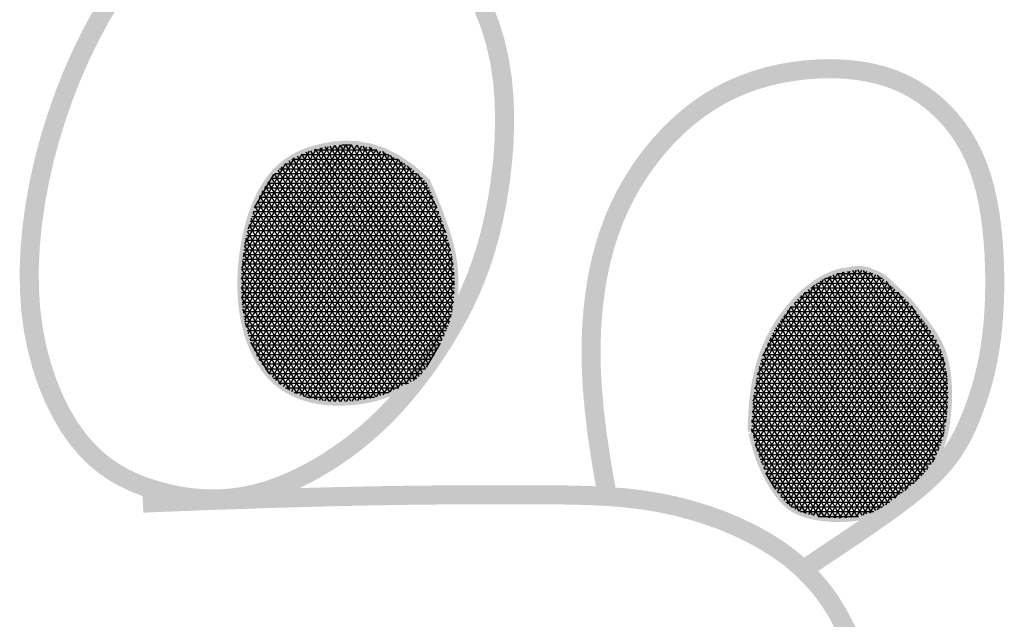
# Model space of a CAD drawing. Extents: x 2.5 to 15.1, y -11 to 11.4.
# Tile 178 of 182: x 13.7237 to 13.8428, y -9.003 to -8.9305. Entities that reach past the tile are written whole.
import ezdxf

# ---------------------------------------------------------------- set-up
doc = ezdxf.new("R2010")
doc.units = 0
doc.header["$MEASUREMENT"] = 0
doc.layers.add('FACE', color=7, linetype='CONTINUOUS')

msp = doc.modelspace()

# ---------------------------------------------------------------- hatches: boundary and pattern name
at = {"layer": 'FACE', "linetype": 'Continuous'}
h = msp.add_hatch(dxfattribs=at)
h.set_pattern_fill('NET3', scale=0.004605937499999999, angle=-1.90833280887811e-13, style=0)
h.set_pattern_definition([(360, (11.77774965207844, -11.72701106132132), (1.983485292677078e-18, 0.0005757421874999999), []), (59.99999999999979, (11.77774965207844, -11.72701106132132), (-0.0004986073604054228, 0.0002878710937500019), []), (119.9999999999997, (11.77774965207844, -11.72701106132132), (-0.0004986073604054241, -0.0002878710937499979), [])])
h.paths.add_polyline_path([(13.77293973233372, -8.950065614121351), (13.77334684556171, -8.951006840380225), (13.77375473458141, -8.951979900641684), (13.77415544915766, -8.952972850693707), (13.77454103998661, -8.95397374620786), (13.77490355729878, -8.954970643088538), (13.77523505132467, -8.955951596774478), (13.77552757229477, -8.956904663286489), (13.77577317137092, -8.957817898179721), (13.77596623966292, -8.958681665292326), (13.77611053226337, -8.959495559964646), (13.77621214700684, -8.960261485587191), (13.7762771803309, -8.960981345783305), (13.77631172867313, -8.961657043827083), (13.77632188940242, -8.962290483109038), (13.776313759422, -8.962883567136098), (13.77629343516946, -8.963438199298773), (13.77626561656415, -8.96395698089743), (13.7762294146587, -8.964445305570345), (13.77618254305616, -8.964909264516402), (13.77612271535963, -8.96535494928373), (13.7760476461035, -8.96578845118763), (13.7759550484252, -8.966215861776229), (13.7758426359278, -8.966643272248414), (13.7757081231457, -8.967076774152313), (13.77555011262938, -8.967520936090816), (13.77537076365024, -8.967974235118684), (13.77517312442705, -8.96843362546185), (13.77496024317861, -8.968896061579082), (13.77473516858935, -8.969358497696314), (13.77450094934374, -8.969817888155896), (13.77426063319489, -8.970271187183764), (13.7740172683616, -8.970715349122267), (13.77377350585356, -8.971147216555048), (13.77353040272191, -8.971563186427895), (13.77328861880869, -8.971959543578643), (13.77304881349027, -8.972332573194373), (13.77281164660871, -8.972678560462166), (13.77257777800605, -8.972993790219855), (13.772347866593, -8.973274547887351), (13.77212257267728, -8.97351711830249), (13.77190186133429, -8.97371975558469), (13.77168292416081, -8.973888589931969), (13.7714622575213, -8.974031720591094), (13.77123635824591, -8.974157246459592), (13.77100172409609, -8.974273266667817), (13.77075485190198, -8.974387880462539), (13.77049223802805, -8.974509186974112), (13.77021038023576, -8.974645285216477), (13.7699054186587, -8.974802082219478), (13.7695720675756, -8.97497671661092), (13.76920468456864, -8.975164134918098), (13.76879762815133, -8.97535928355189), (13.76834525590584, -8.975557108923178), (13.76784192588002, -8.975752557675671), (13.76728199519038, -8.975940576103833), (13.76665982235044, -8.976116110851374), (13.76597245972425, -8.976274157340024), (13.76522773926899, -8.976409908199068), (13.7644361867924, -8.976518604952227), (13.76360832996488, -8.976595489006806), (13.76275469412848, -8.97663580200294), (13.76188580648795, -8.976634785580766), (13.76101219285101, -8.976587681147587), (13.76014438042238, -8.976489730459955), (13.75929177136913, -8.976336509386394), (13.75845927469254, -8.976124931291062), (13.75765067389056, -8.975852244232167), (13.75686975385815, -8.975515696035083), (13.75612029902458, -8.97511253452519), (13.75540609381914, -8.974640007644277), (13.75473092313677, -8.974095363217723), (13.75409857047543, -8.973475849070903), (13.75351245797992, -8.972780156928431), (13.75297455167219, -8.972012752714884), (13.75248645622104, -8.971179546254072), (13.75204977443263, -8.97028644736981), (13.75166611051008, -8.969339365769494), (13.75133706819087, -8.968344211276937), (13.75106425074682, -8.967306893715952), (13.75084926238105, -8.966233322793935), (13.75069301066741, -8.965129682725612), (13.75059362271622, -8.96400325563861), (13.75054852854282, -8.962861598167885), (13.75055515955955, -8.961712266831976), (13.75061094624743, -8.960562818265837), (13.75071331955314, -8.959420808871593), (13.75085971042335, -8.958293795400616), (13.75104754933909, -8.957189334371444), (13.75127483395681, -8.956114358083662), (13.7515418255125, -8.955073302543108), (13.75184935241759, -8.954069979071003), (13.75219824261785, -8.953108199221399), (13.75258932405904, -8.952191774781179), (13.7530234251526, -8.95132451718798), (13.7535013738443, -8.950510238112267), (13.7540239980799, -8.94975274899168), (13.75459340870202, -8.949055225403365), (13.75521684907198, -8.948418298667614), (13.75590284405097, -8.947841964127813), (13.75665991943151, -8.947326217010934), (13.75749660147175, -8.94687105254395), (13.75842141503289, -8.946476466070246), (13.7594428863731, -8.946142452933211), (13.76056954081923, -8.9458690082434), (13.76180706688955, -8.945664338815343), (13.76314980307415, -8.94556949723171), (13.76458925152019, -8.945633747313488), (13.76611691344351, -8.945906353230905), (13.76772429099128, -8.94643657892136), (13.76940288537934, -8.94727368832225), (13.77114419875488, -8.948466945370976)])
edge = h.paths.add_edge_path()
edge.add_line((13.81225943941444, -8.980293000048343), (13.812287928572, -8.979446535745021))
edge.add_line((13.812287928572, -8.979446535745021), (13.81231914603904, -8.97871177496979))
edge.add_line((13.81231914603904, -8.97871177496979), (13.81235274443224, -8.978075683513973))
edge.add_line((13.81235274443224, -8.978075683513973), (13.81238837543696, -8.977525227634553))
edge.add_line((13.81238837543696, -8.977525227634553), (13.8124256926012, -8.977047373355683))
edge.add_line((13.8124256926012, -8.977047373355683), (13.81246434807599, -8.976629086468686))
edge.add_line((13.81246434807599, -8.976629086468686), (13.81250399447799, -8.976257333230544))
edge.add_line((13.81250399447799, -8.976257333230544), (13.81254428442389, -8.975919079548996))
edge.add_line((13.81254428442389, -8.975919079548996), (13.81258495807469, -8.975603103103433))
edge.add_line((13.81258495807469, -8.975603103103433), (13.81262610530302, -8.975305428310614))
edge.add_line((13.81262610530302, -8.975305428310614), (13.81266790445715, -8.975023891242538))
edge.add_line((13.81266790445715, -8.975023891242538), (13.81271053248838, -8.974756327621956))
edge.add_line((13.81271053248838, -8.974756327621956), (13.8127541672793, -8.974500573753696))
edge.add_line((13.8127541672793, -8.974500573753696), (13.81279898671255, -8.974254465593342))
edge.add_line((13.81279898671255, -8.974254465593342), (13.81284516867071, -8.97401583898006))
edge.add_line((13.81284516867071, -8.97401583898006), (13.81289289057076, -8.973782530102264))
edge.add_line((13.81289289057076, -8.973782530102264), (13.8129422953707, -8.973552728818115))
edge.add_line((13.8129422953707, -8.973552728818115), (13.81299339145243, -8.973326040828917))
edge.add_line((13.81299339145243, -8.973326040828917), (13.81304615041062, -8.973102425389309))
edge.add_line((13.81304615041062, -8.973102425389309), (13.81310054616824, -8.972881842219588))
edge.add_line((13.81310054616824, -8.972881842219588), (13.81315655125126, -8.972664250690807))
edge.add_line((13.81315655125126, -8.972664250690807), (13.81321413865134, -8.97244961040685))
edge.add_line((13.81321413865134, -8.97244961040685), (13.81327328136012, -8.972237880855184))
edge.add_line((13.81327328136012, -8.972237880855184), (13.81333395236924, -8.972029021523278))
edge.add_line((13.81333395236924, -8.972029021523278), (13.81339612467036, -8.9718229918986))
edge.add_line((13.81339612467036, -8.9718229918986), (13.81345977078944, -8.971619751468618))
edge.add_line((13.81345977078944, -8.971619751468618), (13.81352486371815, -8.971419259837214))
edge.add_line((13.81352486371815, -8.971419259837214), (13.81359137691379, -8.971221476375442))
edge.add_line((13.81359137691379, -8.971221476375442), (13.81365928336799, -8.971026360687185))
edge.add_line((13.81365928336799, -8.971026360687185), (13.81372855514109, -8.970833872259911))
edge.add_line((13.81372855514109, -8.970833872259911), (13.81379916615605, -8.970643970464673))
edge.add_line((13.81379916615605, -8.970643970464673), (13.8138710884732, -8.970456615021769))
edge.add_line((13.8138710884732, -8.970456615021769), (13.8139442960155, -8.970271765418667))
edge.add_line((13.8139442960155, -8.970271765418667), (13.81401876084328, -8.970089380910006))
edge.add_line((13.81401876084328, -8.970089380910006), (13.81409445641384, -8.969909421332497))
edge.add_line((13.81409445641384, -8.969909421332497), (13.81417135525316, -8.96973184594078))
edge.add_line((13.81417135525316, -8.96973184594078), (13.81424943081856, -8.969556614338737))
edge.add_line((13.81424943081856, -8.969556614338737), (13.81432865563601, -8.969383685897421))
edge.add_line((13.81432865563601, -8.969383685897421), (13.81440900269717, -8.969213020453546))
edge.add_line((13.81440900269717, -8.969213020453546), (13.81449044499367, -8.969044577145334))
edge.add_line((13.81449044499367, -8.969044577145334), (13.81457295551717, -8.968878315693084))
edge.add_line((13.81457295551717, -8.968878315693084), (13.81465650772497, -8.968714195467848))
edge.add_line((13.81465650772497, -8.968714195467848), (13.81474107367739, -8.968552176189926))
edge.add_line((13.81474107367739, -8.968552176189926), (13.81482662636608, -8.968392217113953))
edge.add_line((13.81482662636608, -8.968392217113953), (13.814913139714, -8.968234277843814))
edge.add_line((13.814913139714, -8.968234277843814), (13.81500058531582, -8.968078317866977))
edge.add_line((13.81500058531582, -8.968078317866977), (13.81508893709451, -8.967924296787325))
edge.add_line((13.81508893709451, -8.967924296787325), (13.81517816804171, -8.967772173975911))
edge.add_line((13.81517816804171, -8.967772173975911), (13.8152682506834, -8.967621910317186))
edge.add_line((13.8152682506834, -8.967621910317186), (13.81535915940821, -8.967473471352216))
edge.add_line((13.81535915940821, -8.967473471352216), (13.81545086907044, -8.967326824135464))
edge.add_line((13.81545086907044, -8.967326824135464), (13.81554335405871, -8.967181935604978))
edge.add_line((13.81554335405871, -8.967181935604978), (13.81563658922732, -8.967038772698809))
edge.add_line((13.81563658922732, -8.967038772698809), (13.81573054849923, -8.966897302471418))
edge.add_line((13.81573054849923, -8.966897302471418), (13.81582520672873, -8.966757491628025))
edge.add_line((13.81582520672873, -8.966757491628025), (13.81592053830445, -8.966619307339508))
edge.add_line((13.81592053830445, -8.966619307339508), (13.816016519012, -8.966482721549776))
edge.add_line((13.816016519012, -8.966482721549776), (13.8161131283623, -8.966347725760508))
edge.add_line((13.8161131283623, -8.966347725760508), (13.81621034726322, -8.966214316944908))
edge.add_line((13.81621034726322, -8.966214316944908), (13.81630815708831, -8.966082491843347))
edge.add_line((13.81630815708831, -8.966082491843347), (13.8164065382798, -8.965952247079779))
edge.add_line((13.8164065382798, -8.965952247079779), (13.81650547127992, -8.965823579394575))
edge.add_line((13.81650547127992, -8.965823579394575), (13.81660493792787, -8.965696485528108))
edge.add_line((13.81660493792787, -8.965696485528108), (13.81670491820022, -8.965570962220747))
edge.add_line((13.81670491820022, -8.965570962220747), (13.81680539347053, -8.965447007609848))
edge.add_line((13.81680539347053, -8.965447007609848), (13.81690634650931, -8.965324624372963))
edge.add_line((13.81690634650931, -8.965324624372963), (13.81700775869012, -8.965203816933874))
edge.add_line((13.81700775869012, -8.965203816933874), (13.81710961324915, -8.965084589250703))
edge.add_line((13.81710961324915, -8.965084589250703), (13.81721189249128, -8.964966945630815))
edge.add_line((13.81721189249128, -8.964966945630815), (13.81731457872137, -8.964850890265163))
edge.add_line((13.81731457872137, -8.964850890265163), (13.81741765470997, -8.964736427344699))
edge.add_line((13.81741765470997, -8.964736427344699), (13.81752110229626, -8.964623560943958))
edge.add_line((13.81752110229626, -8.964623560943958), (13.8176249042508, -8.964512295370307))
edge.add_line((13.8176249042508, -8.964512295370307), (13.81772904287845, -8.964402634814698))
edge.add_line((13.81772904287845, -8.964402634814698), (13.81783350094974, -8.964294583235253))
edge.add_line((13.81783350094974, -8.964294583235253), (13.81793826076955, -8.964188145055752))
edge.add_line((13.81793826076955, -8.964188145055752), (13.81804330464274, -8.964083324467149))
edge.add_line((13.81804330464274, -8.964083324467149), (13.81814861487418, -8.963980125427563))
edge.add_line((13.81814861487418, -8.963980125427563), (13.81825417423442, -8.963878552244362))
edge.add_line((13.81825417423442, -8.963878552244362), (13.81835996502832, -8.963778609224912))
edge.add_line((13.81835996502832, -8.963778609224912), (13.8184659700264, -8.963680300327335))
edge.add_line((13.8184659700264, -8.963680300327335), (13.81857217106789, -8.963583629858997))
edge.add_line((13.81857217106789, -8.963583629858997), (13.81867855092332, -8.96348860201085))
edge.add_line((13.81867855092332, -8.96348860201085), (13.81878509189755, -8.963395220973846))
edge.add_line((13.81878509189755, -8.963395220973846), (13.81889177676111, -8.96330349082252))
edge.add_line((13.81889177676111, -8.96330349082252), (13.81899858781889, -8.963213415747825))
edge.add_line((13.81899858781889, -8.963213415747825), (13.81910550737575, -8.963125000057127))
edge.add_line((13.81910550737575, -8.963125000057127), (13.81921251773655, -8.963038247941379))
edge.add_line((13.81921251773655, -8.963038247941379), (13.81931960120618, -8.9629531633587))
edge.add_line((13.81931960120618, -8.9629531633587), (13.81942674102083, -8.962869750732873))
edge.add_line((13.81942674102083, -8.962869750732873), (13.8195339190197, -8.962788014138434))
edge.add_line((13.8195339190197, -8.962788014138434), (13.81964111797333, -8.962707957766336))
edge.add_line((13.81964111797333, -8.962707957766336), (13.81974831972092, -8.962629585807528))
edge.add_line((13.81974831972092, -8.962629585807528), (13.81985550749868, -8.962552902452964))
edge.add_line((13.81985550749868, -8.962552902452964), (13.81996266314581, -8.962477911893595))
edge.add_line((13.81996266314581, -8.962477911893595), (13.82006976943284, -8.962404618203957))
edge.add_line((13.82006976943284, -8.962404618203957), (13.82017680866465, -8.962333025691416))
edge.add_line((13.82017680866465, -8.962333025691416), (13.8202837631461, -8.96226313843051))
edge.add_line((13.8202837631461, -8.96226313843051), (13.82039061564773, -8.962194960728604))
edge.add_line((13.82039061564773, -8.962194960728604), (13.82049734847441, -8.962128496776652))
edge.add_line((13.82049734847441, -8.962128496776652), (13.82060394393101, -8.962063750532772))
edge.add_line((13.82060394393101, -8.962063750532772), (13.82071038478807, -8.962000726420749))
edge.add_line((13.82071038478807, -8.962000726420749), (13.82081665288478, -8.961939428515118))
edge.add_line((13.82081665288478, -8.961939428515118), (13.82092273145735, -8.96187986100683))
edge.add_line((13.82092273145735, -8.96187986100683), (13.82102860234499, -8.961822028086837))
edge.add_line((13.82102860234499, -8.961822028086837), (13.82113424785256, -8.961765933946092))
edge.add_line((13.82113424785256, -8.961765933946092), (13.82123965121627, -8.961711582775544))
edge.add_line((13.82123965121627, -8.961711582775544), (13.82134479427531, -8.961658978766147))
edge.add_line((13.82134479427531, -8.961658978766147), (13.82144965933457, -8.961608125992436))
edge.add_line((13.82144965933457, -8.961608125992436), (13.82155422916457, -8.961559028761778))
edge.add_line((13.82155422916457, -8.961559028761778), (13.82165848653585, -8.961511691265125))
edge.add_line((13.82165848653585, -8.961511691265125), (13.82176241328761, -8.961466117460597))
edge.add_line((13.82176241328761, -8.961466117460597), (13.82186599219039, -8.961422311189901))
edge.add_line((13.82186599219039, -8.961422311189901), (13.82196920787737, -8.961380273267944))
edge.add_line((13.82196920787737, -8.961380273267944), (13.82207204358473, -8.96134000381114))
edge.add_line((13.82207204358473, -8.96134000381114), (13.82217448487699, -8.961301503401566))
edge.add_line((13.82217448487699, -8.961301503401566), (13.82227651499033, -8.961264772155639))
edge.add_line((13.82227651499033, -8.961264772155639), (13.82237811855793, -8.961229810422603))
edge.add_line((13.82237811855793, -8.961229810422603), (13.82247928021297, -8.96119661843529))
edge.add_line((13.82247928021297, -8.96119661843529), (13.82257998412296, -8.961165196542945))
edge.add_line((13.82257998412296, -8.961165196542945), (13.82268021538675, -8.961135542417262))
edge.add_line((13.82268021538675, -8.961135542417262), (13.82277996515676, -8.961107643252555))
edge.add_line((13.82277996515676, -8.961107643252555), (13.82287922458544, -8.961081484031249))
edge.add_line((13.82287922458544, -8.961081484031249), (13.82297798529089, -8.961057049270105))
edge.add_line((13.82297798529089, -8.961057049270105), (13.82307623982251, -8.961034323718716))
edge.add_line((13.82307623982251, -8.961034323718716), (13.82317397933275, -8.961013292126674))
edge.add_line((13.82317397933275, -8.961013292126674), (13.8232711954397, -8.960993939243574))
edge.add_line((13.8232711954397, -8.960993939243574), (13.82336788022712, -8.960976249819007))
edge.add_line((13.82336788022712, -8.960976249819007), (13.82346401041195, -8.960960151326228))
edge.add_line((13.82346401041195, -8.960960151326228), (13.8235595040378, -8.960945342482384))
edge.add_line((13.8235595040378, -8.960945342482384), (13.82365426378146, -8.960931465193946))
edge.add_line((13.82365426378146, -8.960931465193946), (13.82374819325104, -8.960918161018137))
edge.add_line((13.82374819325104, -8.960918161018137), (13.82384119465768, -8.960905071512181))
edge.add_line((13.82384119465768, -8.960905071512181), (13.82393317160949, -8.960891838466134))
edge.add_line((13.82393317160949, -8.960891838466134), (13.82402402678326, -8.960878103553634))
edge.add_line((13.82402402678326, -8.960878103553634), (13.82411366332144, -8.96086350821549))
edge.add_line((13.82411366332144, -8.96086350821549), (13.82420204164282, -8.960847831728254))
edge.add_line((13.82420204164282, -8.960847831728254), (13.82428935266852, -8.960831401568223))
edge.add_line((13.82428935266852, -8.960831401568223), (13.82437584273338, -8.960814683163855))
edge.add_line((13.82437584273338, -8.960814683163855), (13.82446176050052, -8.960798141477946))
edge.add_line((13.82446176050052, -8.960798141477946), (13.82454735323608, -8.960782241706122))
edge.add_line((13.82454735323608, -8.960782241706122), (13.82463286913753, -8.960767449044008))
edge.add_line((13.82463286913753, -8.960767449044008), (13.82471855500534, -8.9607542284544))
edge.add_line((13.82471855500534, -8.9607542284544), (13.82480465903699, -8.960743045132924))
edge.add_line((13.82480465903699, -8.960743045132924), (13.82489139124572, -8.960734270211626))
edge.add_line((13.82489139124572, -8.960734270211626), (13.82497881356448, -8.960727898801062))
edge.add_line((13.82497881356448, -8.960727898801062), (13.82506694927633, -8.960723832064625))
edge.add_line((13.82506694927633, -8.960723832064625), (13.82515582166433, -8.96072197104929))
edge.add_line((13.82515582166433, -8.96072197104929), (13.8252454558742, -8.96072221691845))
edge.add_line((13.8252454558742, -8.96072221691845), (13.82533587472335, -8.960724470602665))
edge.add_line((13.82533587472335, -8.960724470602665), (13.82542710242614, -8.960728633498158))
edge.add_line((13.82542710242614, -8.960728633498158), (13.82551916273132, -8.960734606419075))
edge.add_line((13.82551916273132, -8.960734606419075), (13.82561196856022, -8.960742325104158))
edge.add_line((13.82561196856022, -8.960742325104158), (13.82570498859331, -8.960751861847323))
edge.add_line((13.82570498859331, -8.960751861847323), (13.82579758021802, -8.960763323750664))
edge.add_line((13.82579758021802, -8.960763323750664), (13.82588910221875, -8.960776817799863))
edge.add_line((13.82588910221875, -8.960776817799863), (13.8259789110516, -8.96079245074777))
edge.add_line((13.8259789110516, -8.96079245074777), (13.82606636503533, -8.96081032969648))
edge.add_line((13.82606636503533, -8.96081032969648), (13.826150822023, -8.960830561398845))
edge.add_line((13.826150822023, -8.960830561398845), (13.8262316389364, -8.96085325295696))
edge.add_line((13.8262316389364, -8.96085325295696), (13.82630838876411, -8.96087840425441))
edge.add_line((13.82630838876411, -8.96087840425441), (13.8263814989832, -8.960905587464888))
edge.add_line((13.8263814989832, -8.960905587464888), (13.82645161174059, -8.960934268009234))
edge.add_line((13.82645161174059, -8.960934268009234), (13.82651937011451, -8.960963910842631))
edge.add_line((13.82651937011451, -8.960963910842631), (13.82658541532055, -8.960993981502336))
edge.add_line((13.82658541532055, -8.960993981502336), (13.82665039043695, -8.96102394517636))
edge.add_line((13.82665039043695, -8.96102394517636), (13.82671493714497, -8.961053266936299))
edge.add_line((13.82671493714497, -8.961053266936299), (13.82677969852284, -8.961081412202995))
edge.add_line((13.82677969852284, -8.961081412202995), (13.82684522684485, -8.961108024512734))
edge.add_line((13.82684522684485, -8.961108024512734), (13.82691171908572, -8.961133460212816))
edge.add_line((13.82691171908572, -8.961133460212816), (13.82697928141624, -8.961158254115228))
edge.add_line((13.82697928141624, -8.961158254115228), (13.82704802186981, -8.961182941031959))
edge.add_line((13.82704802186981, -8.961182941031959), (13.82711804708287, -8.961208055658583))
edge.add_line((13.82711804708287, -8.961208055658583), (13.82718946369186, -8.961234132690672))
edge.add_line((13.82718946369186, -8.961234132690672), (13.8272623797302, -8.96126170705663))
edge.add_line((13.8272623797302, -8.96126170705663), (13.82733690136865, -8.961291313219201))
edge.add_line((13.82733690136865, -8.961291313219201), (13.82741306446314, -8.961323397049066))
edge.add_line((13.82741306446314, -8.961323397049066), (13.82749061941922, -8.961358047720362))
edge.add_line((13.82749061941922, -8.961358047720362), (13.8275692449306, -8.961395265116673))
edge.add_line((13.8275692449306, -8.961395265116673), (13.82764862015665, -8.961435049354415))
edge.add_line((13.82764862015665, -8.961435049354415), (13.82772842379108, -8.961477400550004))
edge.add_line((13.82772842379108, -8.961477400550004), (13.82780833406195, -8.96152231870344))
edge.add_line((13.82780833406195, -8.96152231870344), (13.82788803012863, -8.961569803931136))
edge.add_line((13.82788803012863, -8.961569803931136), (13.82796719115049, -8.961619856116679))
edge.add_line((13.82796719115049, -8.961619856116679), (13.8280455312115, -8.961672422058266))
edge.add_line((13.8280455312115, -8.961672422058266), (13.8281229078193, -8.961727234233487))
edge.add_line((13.8281229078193, -8.961727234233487), (13.82819921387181, -8.961783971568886))
edge.add_line((13.82819921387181, -8.961783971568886), (13.82827434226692, -8.961842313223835))
edge.add_line((13.82827434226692, -8.961842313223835), (13.82834818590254, -8.961901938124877))
edge.add_line((13.82834818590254, -8.961901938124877), (13.82842063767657, -8.961962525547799))
edge.add_line((13.82842063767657, -8.961962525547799), (13.82849159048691, -8.962023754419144))
edge.add_line((13.82849159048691, -8.962023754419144), (13.82856093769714, -8.96208530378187))
edge.add_line((13.82856093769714, -8.96208530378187), (13.82862867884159, -8.962146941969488))
edge.add_line((13.82862867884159, -8.962146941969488), (13.82869524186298, -8.96220879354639))
edge.add_line((13.82869524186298, -8.96220879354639), (13.82876116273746, -8.962271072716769))
edge.add_line((13.82876116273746, -8.962271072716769), (13.82882697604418, -8.962333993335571))
edge.add_line((13.82882697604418, -8.962333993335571), (13.82889321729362, -8.962397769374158))
edge.add_line((13.82889321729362, -8.962397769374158), (13.82896042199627, -8.962462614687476))
edge.add_line((13.82896042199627, -8.962462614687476), (13.82902912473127, -8.962528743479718))
edge.add_line((13.82902912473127, -8.962528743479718), (13.82909986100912, -8.962596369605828))
edge.add_line((13.82909986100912, -8.962596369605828), (13.82917327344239, -8.962665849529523))
edge.add_line((13.82917327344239, -8.962665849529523), (13.82925043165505, -8.962738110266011))
edge.add_line((13.82925043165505, -8.962738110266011), (13.82933251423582, -8.962814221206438))
edge.add_line((13.82933251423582, -8.962814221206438), (13.82942069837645, -8.96289525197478))
edge.add_line((13.82942069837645, -8.96289525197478), (13.82951616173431, -8.9629822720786))
edge.add_line((13.82951616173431, -8.9629822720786), (13.82962008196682, -8.963076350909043))
edge.add_line((13.82962008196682, -8.963076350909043), (13.8297336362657, -8.963178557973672))
edge.add_line((13.8297336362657, -8.963178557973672), (13.82985800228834, -8.963289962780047))
edge.add_line((13.82985800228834, -8.963289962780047), (13.82999393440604, -8.963411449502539))
edge.add_line((13.82999393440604, -8.963411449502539), (13.83014049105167, -8.963543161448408))
edge.add_line((13.83014049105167, -8.963543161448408), (13.83029630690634, -8.963685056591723))
edge.add_line((13.83029630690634, -8.963685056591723), (13.83046001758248, -8.963837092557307))
edge.add_line((13.83046001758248, -8.963837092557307), (13.83063025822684, -8.963999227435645))
edge.add_line((13.83063025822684, -8.963999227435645), (13.83080566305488, -8.964171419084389))
edge.add_line((13.83080566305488, -8.964171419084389), (13.83098486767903, -8.964353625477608))
edge.add_line((13.83098486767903, -8.964353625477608), (13.83116650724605, -8.964545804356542))
edge.add_line((13.83116650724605, -8.964545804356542), (13.83134969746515, -8.964748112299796))
edge.add_line((13.83134969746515, -8.964748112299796), (13.83153547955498, -8.96496149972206))
edge.add_line((13.83153547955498, -8.96496149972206), (13.83172537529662, -8.965187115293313))
edge.add_line((13.83172537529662, -8.965187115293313), (13.83192090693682, -8.965426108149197))
edge.add_line((13.83192090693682, -8.965426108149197), (13.83212359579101, -8.965679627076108))
edge.add_line((13.83212359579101, -8.965679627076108), (13.8323349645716, -8.965948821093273))
edge.add_line((13.8323349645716, -8.965948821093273), (13.83255653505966, -8.966234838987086))
edge.add_line((13.83255653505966, -8.966234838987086), (13.83278982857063, -8.966538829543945))
edge.add_line((13.83278982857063, -8.966538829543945), (13.83303533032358, -8.966861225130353))
edge.add_line((13.83303533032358, -8.966861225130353), (13.83328937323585, -8.967199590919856))
edge.add_line((13.83328937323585, -8.967199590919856), (13.83354725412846, -8.96755077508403))
edge.add_line((13.83354725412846, -8.96755077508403), (13.83380426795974, -8.967911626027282))
edge.add_line((13.83380426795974, -8.967911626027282), (13.83405571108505, -8.968278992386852))
edge.add_line((13.83405571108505, -8.968278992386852), (13.83429687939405, -8.968649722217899))
edge.add_line((13.83429687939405, -8.968649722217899), (13.83452306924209, -8.969020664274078))
edge.add_line((13.83452306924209, -8.969020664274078), (13.83472957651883, -8.96938866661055))
edge.add_line((13.83472957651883, -8.96938866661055), (13.83491286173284, -8.969751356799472))
edge.add_line((13.83491286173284, -8.969751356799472), (13.83507404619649, -8.970109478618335))
edge.add_line((13.83507404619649, -8.970109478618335), (13.83521541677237, -8.970464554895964))
edge.add_line((13.83521541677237, -8.970464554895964), (13.83533925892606, -8.970818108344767))
edge.add_line((13.83533925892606, -8.970818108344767), (13.83544785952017, -8.971171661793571))
edge.add_line((13.83544785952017, -8.971171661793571), (13.8355435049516, -8.9715267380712))
edge.add_line((13.8355435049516, -8.9715267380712), (13.83562848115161, -8.971884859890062))
edge.add_line((13.83562848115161, -8.971884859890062), (13.83570507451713, -8.972247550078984))
edge.add_line((13.83570507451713, -8.972247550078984), (13.83577506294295, -8.972616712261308))
edge.add_line((13.83577506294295, -8.972616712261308), (13.83583819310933, -8.972995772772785))
edge.add_line((13.83583819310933, -8.972995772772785), (13.83589370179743, -8.973388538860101))
edge.add_line((13.83589370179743, -8.973388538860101), (13.83594082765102, -8.97379881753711))
edge.add_line((13.83594082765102, -8.97379881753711), (13.83597880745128, -8.974230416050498))
edge.add_line((13.83597880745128, -8.974230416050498), (13.83600687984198, -8.974687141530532))
edge.add_line((13.83600687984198, -8.974687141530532), (13.83602428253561, -8.9751728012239))
edge.add_line((13.83602428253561, -8.9751728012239), (13.83603025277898, -8.975691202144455))
edge.add_line((13.83603025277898, -8.975691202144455), (13.83602390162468, -8.976244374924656))
edge.add_line((13.83602390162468, -8.976244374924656), (13.8360038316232, -8.976827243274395))
edge.add_line((13.8360038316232, -8.976827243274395), (13.8359685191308, -8.977432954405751))
edge.add_line((13.8359685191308, -8.977432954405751), (13.83591644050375, -8.978054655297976))
edge.add_line((13.83591644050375, -8.978054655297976), (13.83584607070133, -8.978685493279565))
edge.add_line((13.83584607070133, -8.978685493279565), (13.83575588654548, -8.979318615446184))
edge.add_line((13.83575588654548, -8.979318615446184), (13.83564436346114, -8.979947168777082))
edge.add_line((13.83564436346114, -8.979947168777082), (13.83550997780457, -8.980564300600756))
edge.add_line((13.83550997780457, -8.980564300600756), (13.83535145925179, -8.981164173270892))
edge.add_line((13.83535145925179, -8.981164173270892), (13.83516855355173, -8.98174501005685))
edge.add_line((13.83516855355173, -8.98174501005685), (13.83496126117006, -8.982306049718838))
edge.add_line((13.83496126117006, -8.982306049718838), (13.83472958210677, -8.982846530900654))
edge.add_line((13.83472958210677, -8.982846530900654), (13.8344735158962, -8.983365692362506))
edge.add_line((13.8344735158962, -8.983365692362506), (13.83419306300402, -8.98386277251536))
edge.add_line((13.83419306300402, -8.98386277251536), (13.83388822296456, -8.984337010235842))
edge.add_line((13.83388822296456, -8.984337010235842), (13.83355899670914, -8.984787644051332))
edge.add_line((13.83355899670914, -8.984787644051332), (13.83320589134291, -8.985214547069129))
edge.add_line((13.83320589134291, -8.985214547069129), (13.83283144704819, -8.985620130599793))
edge.add_line((13.83283144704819, -8.985620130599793), (13.83243871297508, -8.986007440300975))
edge.add_line((13.83243871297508, -8.986007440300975), (13.83203073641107, -8.986379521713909))
edge.add_line((13.83203073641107, -8.986379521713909), (13.83161056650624, -8.986739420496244))
edge.add_line((13.83161056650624, -8.986739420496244), (13.83118125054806, -8.98709018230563))
edge.add_line((13.83118125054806, -8.98709018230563), (13.83074583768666, -8.987434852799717))
edge.add_line((13.83074583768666, -8.987434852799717), (13.8303073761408, -8.987776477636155))
edge.add_line((13.8303073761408, -8.987776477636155), (13.82986802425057, -8.988116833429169))
edge.add_line((13.82986802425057, -8.988116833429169), (13.82942638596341, -8.988452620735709))
edge.add_line((13.82942638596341, -8.988452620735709), (13.82898017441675, -8.988779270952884))
edge.add_line((13.82898017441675, -8.988779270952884), (13.82852710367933, -8.98909221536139))
edge.add_line((13.82852710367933, -8.98909221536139), (13.82806488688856, -8.989386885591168))
edge.add_line((13.82806488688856, -8.989386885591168), (13.82759123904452, -8.989658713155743))
edge.add_line((13.82759123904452, -8.989658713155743), (13.82710387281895, -8.989903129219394))
edge.add_line((13.82710387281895, -8.989903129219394), (13.82660050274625, -8.990115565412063))
edge.add_line((13.82660050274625, -8.990115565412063), (13.82607973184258, -8.990292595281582))
edge.add_line((13.82607973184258, -8.990292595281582), (13.82554371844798, -8.99043536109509))
edge.add_line((13.82554371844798, -8.99043536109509), (13.82499551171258, -8.990546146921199))
edge.add_line((13.82499551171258, -8.990546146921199), (13.82443816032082, -8.990627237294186))
edge.add_line((13.82443816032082, -8.990627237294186), (13.82387471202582, -8.99068091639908))
edge.add_line((13.82387471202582, -8.99068091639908), (13.8233082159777, -8.990709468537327))
edge.add_line((13.8233082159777, -8.990709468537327), (13.82274171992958, -8.990715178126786))
edge.add_line((13.82274171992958, -8.990715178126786), (13.82217827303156, -8.990700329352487))
edge.add_line((13.82217827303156, -8.990700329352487), (13.82162092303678, -8.990666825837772))
edge.add_line((13.82162092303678, -8.990666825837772), (13.82107271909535, -8.99061504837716))
edge.add_line((13.82107271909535, -8.99061504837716), (13.82053670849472, -8.99054499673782))
edge.add_line((13.82053670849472, -8.99054499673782), (13.82001594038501, -8.990456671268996))
edge.add_line((13.82001594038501, -8.990456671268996), (13.81951346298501, -8.990350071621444))
edge.add_line((13.81951346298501, -8.990350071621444), (13.81903232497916, -8.990225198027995))
edge.add_line((13.81903232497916, -8.990225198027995), (13.81857557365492, -8.990082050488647))
edge.add_line((13.81857557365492, -8.990082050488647), (13.81814625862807, -8.989920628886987))
edge.add_line((13.81814625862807, -8.989920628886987), (13.81774590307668, -8.98973985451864))
edge.add_line((13.81774590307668, -8.98973985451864), (13.81736993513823, -8.98953433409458))
edge.add_line((13.81736993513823, -8.98953433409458), (13.81701225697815, -8.989297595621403))
edge.add_line((13.81701225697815, -8.989297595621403), (13.81666677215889, -8.989023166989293))
edge.add_line((13.81666677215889, -8.989023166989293), (13.8163273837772, -8.988704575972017))
edge.add_line((13.8163273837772, -8.988704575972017), (13.81598799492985, -8.988335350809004))
edge.add_line((13.81598799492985, -8.988335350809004), (13.8156425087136, -8.987909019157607))
edge.add_line((13.8156425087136, -8.987909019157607), (13.81528482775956, -8.98741910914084))
edge.add_line((13.81528482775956, -8.98741910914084), (13.81491101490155, -8.986859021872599))
edge.add_line((13.81491101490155, -8.986859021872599), (13.81452576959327, -8.986221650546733))
edge.add_line((13.81452576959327, -8.986221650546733), (13.81413595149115, -8.985499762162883))
edge.add_line((13.81413595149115, -8.985499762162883), (13.81374841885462, -8.98468612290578))
edge.add_line((13.81374841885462, -8.98468612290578), (13.81337003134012, -8.983773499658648))
edge.add_line((13.81337003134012, -8.983773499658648), (13.8130076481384, -8.982754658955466))
edge.add_line((13.8130076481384, -8.982754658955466), (13.81266812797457, -8.981622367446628))
edge.add_line((13.81266812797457, -8.981622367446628), (13.81235833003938, -8.980369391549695))

# ---------------------------------------------------------------- linework, layer by layer
at = {"layer": 'FACE', "color": 7}
for points, const_width in [([(13.77979194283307, -8.928969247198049), (13.78060561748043, -8.931033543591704), (13.781276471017, -8.933205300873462), (13.78179165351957, -8.935474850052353), (13.78214289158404, -8.937829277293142), (13.78234023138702, -8.940242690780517), (13.78239829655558, -8.942685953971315), (13.78233171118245, -8.945129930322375), (13.78215510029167, -8.947545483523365), (13.78188308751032, -8.949903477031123), (13.78153029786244, -8.952174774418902), (13.78111135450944, -8.954330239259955), (13.78063850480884, -8.956348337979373), (13.7801144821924, -8.958237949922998), (13.77953964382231, -8.960015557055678), (13.77891434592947, -8.961697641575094), (13.77823894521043, -8.963300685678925), (13.77751379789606, -8.964841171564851), (13.77673926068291, -8.966335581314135), (13.77591568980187, -8.967800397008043), (13.77504395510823, -8.969248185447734), (13.77412698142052, -8.97067585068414), (13.77316820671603, -8.972076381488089), (13.77217106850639, -8.973442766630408), (13.77113900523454, -8.974767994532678), (13.7700754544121, -8.976045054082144), (13.76898385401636, -8.977266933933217), (13.76786764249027, -8.978426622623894), (13.76673037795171, -8.979518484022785), (13.76557610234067, -8.980542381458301), (13.76440897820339, -8.981499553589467), (13.76323316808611, -8.982391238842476), (13.76205283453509, -8.983218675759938), (13.76087213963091, -8.98398310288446), (13.75969524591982, -8.984685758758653), (13.75852631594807, -8.985327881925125), (13.75736837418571, -8.985910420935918), (13.75621989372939, -8.986433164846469), (13.75507820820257, -8.986895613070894), (13.75394065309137, -8.987297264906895), (13.75280456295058, -8.987637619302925), (13.75166727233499, -8.987916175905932), (13.7505261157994, -8.98813243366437), (13.74937842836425, -8.988285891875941), (13.74822211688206, -8.988376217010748), (13.74705737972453, -8.98840374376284), (13.74588498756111, -8.988368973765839), (13.74470571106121, -8.988272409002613), (13.74352032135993, -8.9881145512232), (13.74232958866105, -8.987895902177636), (13.74113428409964, -8.987616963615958), (13.73993517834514, -8.987278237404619), (13.73873392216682, -8.986877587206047), (13.73753568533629, -8.98640232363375), (13.73634651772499, -8.985837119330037), (13.73517246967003, -8.98516664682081), (13.73401959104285, -8.984375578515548), (13.73289393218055, -8.983448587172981), (13.73180154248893, -8.982370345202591), (13.73074847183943, -8.981125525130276), (13.72974197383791, -8.979703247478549), (13.72879411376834, -8.978110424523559), (13.72791815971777, -8.976358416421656), (13.72712738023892, -8.974458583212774), (13.72643504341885, -8.972422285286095), (13.72585441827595, -8.970260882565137), (13.72539877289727, -8.967985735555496), (13.72508137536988, -8.965608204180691), (13.72491224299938, -8.963140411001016), (13.72488838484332, -8.960597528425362), (13.72500355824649, -8.957995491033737), (13.72525152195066, -8.95535023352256), (13.72562603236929, -8.952677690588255), (13.72612084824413, -8.94999379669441), (13.72672972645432, -8.94731448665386), (13.72744642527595, -8.94465569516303), (13.72826444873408, -8.942033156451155), (13.72917628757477, -8.939461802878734), (13.73017417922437, -8.936956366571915), (13.73125036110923, -8.934531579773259), (13.73239707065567, -8.932202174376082), (13.73360654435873, -8.92998288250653), (13.73487102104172, -8.927888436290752)], 0.002302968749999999), ([(13.7948231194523, -8.988102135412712), (13.79413830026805, -8.984243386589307), (13.7936124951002, -8.980764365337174), (13.79323309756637, -8.977622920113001), (13.79298749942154, -8.974776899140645), (13.792863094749, -8.972184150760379), (13.79284727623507, -8.969802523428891), (13.79292743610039, -8.967589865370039), (13.79309096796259, -8.965504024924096), (13.79332764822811, -8.963509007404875), (13.79363679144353, -8.96159344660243), (13.7940200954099, -8.959752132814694), (13.79447925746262, -8.957979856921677), (13.79501597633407, -8.956271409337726), (13.79563194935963, -8.95462158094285), (13.79632887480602, -8.9530251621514), (13.79710845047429, -8.951476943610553), (13.79797103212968, -8.949973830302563), (13.79891160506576, -8.948521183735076), (13.79992381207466, -8.947126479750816), (13.80100129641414, -8.945797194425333), (13.8021377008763, -8.944540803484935), (13.8033266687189, -8.943364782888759), (13.80456184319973, -8.94227660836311), (13.80583686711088, -8.941283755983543), (13.80714634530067, -8.940391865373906), (13.80848872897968, -8.939599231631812), (13.80986343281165, -8.938902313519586), (13.8112698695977, -8.938297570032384), (13.81270745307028, -8.937781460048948), (13.81417559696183, -8.937350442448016), (13.81567371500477, -8.937000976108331), (13.8172012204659, -8.936729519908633), (13.81875555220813, -8.936533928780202), (13.82032625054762, -8.936417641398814), (13.82190088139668, -8.936385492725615), (13.82346701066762, -8.93644231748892), (13.82501220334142, -8.936592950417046), (13.82652402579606, -8.936842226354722), (13.8279900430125, -8.93719498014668), (13.82939782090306, -8.93765604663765), (13.83073657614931, -8.938228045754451), (13.83200212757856, -8.938904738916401), (13.83319194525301, -8.93967767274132), (13.83430349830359, -8.940538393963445), (13.83533425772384, -8.941478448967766), (13.83628169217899, -8.94248938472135), (13.83714327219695, -8.943562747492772), (13.83791646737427, -8.944690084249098), (13.83860011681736, -8.945864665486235), (13.83919853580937, -8.947086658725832), (13.83971740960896, -8.94835795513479), (13.84016242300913, -8.949680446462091), (13.84053926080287, -8.951056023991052), (13.84085360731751, -8.952486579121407), (13.84111114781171, -8.953974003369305), (13.84131756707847, -8.95552018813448), (13.84147760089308, -8.957123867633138), (13.84159218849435, -8.958771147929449), (13.84166132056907, -8.960444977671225), (13.84168498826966, -8.962128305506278), (13.84166318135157, -8.96380408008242), (13.84159589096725, -8.965455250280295), (13.8414831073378, -8.967064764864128), (13.84132482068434, -8.968615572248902), (13.84112165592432, -8.970094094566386), (13.84087677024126, -8.971500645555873), (13.84059395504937, -8.97283901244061), (13.84027700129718, -8.974112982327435), (13.83992970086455, -8.975326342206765), (13.83955584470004, -8.976482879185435), (13.83915922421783, -8.977586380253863), (13.83874363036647, -8.978640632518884), (13.83830953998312, -8.979650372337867), (13.8378441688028, -8.980624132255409), (13.83733141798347, -8.981571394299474), (13.83675518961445, -8.982501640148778), (13.83609938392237, -8.983424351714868), (13.83534790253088, -8.984349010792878), (13.83448464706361, -8.985285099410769), (13.83349351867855, -8.986242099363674), (13.83235741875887, -8.987231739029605), (13.83105524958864, -8.988274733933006), (13.82956491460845, -8.989394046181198), (13.82786431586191, -8.99061263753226), (13.82593135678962, -8.991953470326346), (13.82374394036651, -8.993439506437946), (13.82127996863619, -8.995093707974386), (13.81851734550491, -8.996939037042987)], 0.002302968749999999), ([(13.77293973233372, -8.950065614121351), (13.77334684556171, -8.951006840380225), (13.77375473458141, -8.951979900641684), (13.77415544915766, -8.952972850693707), (13.77454103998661, -8.95397374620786), (13.77490355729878, -8.954970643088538), (13.77523505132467, -8.955951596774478), (13.77552757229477, -8.956904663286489), (13.77577317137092, -8.957817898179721), (13.77596623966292, -8.958681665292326), (13.77611053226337, -8.959495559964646), (13.77621214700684, -8.960261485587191), (13.7762771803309, -8.960981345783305), (13.77631172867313, -8.961657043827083), (13.77632188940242, -8.962290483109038), (13.776313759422, -8.962883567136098), (13.77629343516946, -8.963438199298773), (13.77626561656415, -8.96395698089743), (13.7762294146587, -8.964445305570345), (13.77618254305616, -8.964909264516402), (13.77612271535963, -8.96535494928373), (13.7760476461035, -8.96578845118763), (13.7759550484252, -8.966215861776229), (13.7758426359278, -8.966643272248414), (13.7757081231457, -8.967076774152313), (13.77555011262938, -8.967520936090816), (13.77537076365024, -8.967974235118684), (13.77517312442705, -8.96843362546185), (13.77496024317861, -8.968896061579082), (13.77473516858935, -8.969358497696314), (13.77450094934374, -8.969817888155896), (13.77426063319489, -8.970271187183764), (13.7740172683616, -8.970715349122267), (13.77377350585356, -8.971147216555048), (13.77353040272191, -8.971563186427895), (13.77328861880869, -8.971959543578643), (13.77304881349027, -8.972332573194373), (13.77281164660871, -8.972678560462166), (13.77257777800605, -8.972993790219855), (13.772347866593, -8.973274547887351), (13.77212257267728, -8.97351711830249), (13.77190186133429, -8.97371975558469), (13.77168292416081, -8.973888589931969), (13.7714622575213, -8.974031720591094), (13.77123635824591, -8.974157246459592), (13.77100172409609, -8.974273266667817), (13.77075485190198, -8.974387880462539), (13.77049223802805, -8.974509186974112), (13.77021038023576, -8.974645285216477), (13.7699054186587, -8.974802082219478), (13.7695720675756, -8.97497671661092), (13.76920468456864, -8.975164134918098), (13.76879762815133, -8.97535928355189), (13.76834525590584, -8.975557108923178), (13.76784192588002, -8.975752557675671), (13.76728199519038, -8.975940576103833), (13.76665982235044, -8.976116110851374), (13.76597245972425, -8.976274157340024), (13.76522773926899, -8.976409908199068), (13.7644361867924, -8.976518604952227), (13.76360832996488, -8.976595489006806), (13.76275469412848, -8.97663580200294), (13.76188580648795, -8.976634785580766), (13.76101219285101, -8.976587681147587), (13.76014438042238, -8.976489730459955), (13.75929177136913, -8.976336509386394), (13.75845927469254, -8.976124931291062), (13.75765067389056, -8.975852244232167), (13.75686975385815, -8.975515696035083), (13.75612029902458, -8.97511253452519), (13.75540609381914, -8.974640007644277), (13.75473092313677, -8.974095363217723), (13.75409857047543, -8.973475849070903), (13.75351245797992, -8.972780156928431), (13.75297455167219, -8.972012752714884), (13.75248645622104, -8.971179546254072), (13.75204977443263, -8.97028644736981), (13.75166611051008, -8.969339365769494), (13.75133706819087, -8.968344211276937), (13.75106425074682, -8.967306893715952), (13.75084926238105, -8.966233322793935), (13.75069301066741, -8.965129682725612), (13.75059362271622, -8.96400325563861), (13.75054852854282, -8.962861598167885), (13.75055515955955, -8.961712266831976), (13.75061094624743, -8.960562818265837), (13.75071331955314, -8.959420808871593), (13.75085971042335, -8.958293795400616), (13.75104754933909, -8.957189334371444), (13.75127483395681, -8.956114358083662), (13.7515418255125, -8.955073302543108), (13.75184935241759, -8.954069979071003), (13.75219824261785, -8.953108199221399), (13.75258932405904, -8.952191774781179), (13.7530234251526, -8.95132451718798), (13.7535013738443, -8.950510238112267), (13.7540239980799, -8.94975274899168), (13.75459340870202, -8.949055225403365), (13.75521684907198, -8.948418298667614), (13.75590284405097, -8.947841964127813), (13.75665991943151, -8.947326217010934), (13.75749660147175, -8.94687105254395), (13.75842141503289, -8.946476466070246), (13.7594428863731, -8.946142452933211), (13.76056954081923, -8.9458690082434), (13.76180706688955, -8.945664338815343), (13.76314980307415, -8.94556949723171), (13.76458925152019, -8.945633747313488), (13.76611691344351, -8.945906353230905), (13.76772429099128, -8.94643657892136), (13.76940288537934, -8.94727368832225), (13.77114419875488, -8.948466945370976), (13.77293973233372, -8.950065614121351)], 0.0009694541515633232), ([(13.81225943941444, -8.980293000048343), (13.812287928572, -8.979446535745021), (13.81231914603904, -8.97871177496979), (13.81235274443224, -8.978075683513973), (13.81238837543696, -8.977525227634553), (13.8124256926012, -8.977047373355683), (13.81246434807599, -8.976629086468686), (13.81250399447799, -8.976257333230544), (13.81254428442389, -8.975919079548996), (13.81258495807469, -8.975603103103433), (13.81262610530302, -8.975305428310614), (13.81266790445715, -8.975023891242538), (13.81271053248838, -8.974756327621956), (13.8127541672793, -8.974500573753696), (13.81279898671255, -8.974254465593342), (13.81284516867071, -8.97401583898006), (13.81289289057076, -8.973782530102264), (13.8129422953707, -8.973552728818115), (13.81299339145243, -8.973326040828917), (13.81304615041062, -8.973102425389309), (13.81310054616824, -8.972881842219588), (13.81315655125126, -8.972664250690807), (13.81321413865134, -8.97244961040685), (13.81327328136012, -8.972237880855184), (13.81333395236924, -8.972029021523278), (13.81339612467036, -8.9718229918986), (13.81345977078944, -8.971619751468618), (13.81352486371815, -8.971419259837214), (13.81359137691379, -8.971221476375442), (13.81365928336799, -8.971026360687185), (13.81372855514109, -8.970833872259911), (13.81379916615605, -8.970643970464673), (13.8138710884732, -8.970456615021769), (13.8139442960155, -8.970271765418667), (13.81401876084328, -8.970089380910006), (13.81409445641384, -8.969909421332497), (13.81417135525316, -8.96973184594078), (13.81424943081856, -8.969556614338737), (13.81432865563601, -8.969383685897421), (13.81440900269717, -8.969213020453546), (13.81449044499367, -8.969044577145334), (13.81457295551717, -8.968878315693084), (13.81465650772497, -8.968714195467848), (13.81474107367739, -8.968552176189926), (13.81482662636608, -8.968392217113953), (13.814913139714, -8.968234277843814), (13.81500058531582, -8.968078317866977), (13.81508893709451, -8.967924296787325), (13.81517816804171, -8.967772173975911), (13.8152682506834, -8.967621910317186), (13.81535915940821, -8.967473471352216), (13.81545086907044, -8.967326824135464), (13.81554335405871, -8.967181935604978), (13.81563658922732, -8.967038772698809), (13.81573054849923, -8.966897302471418), (13.81582520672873, -8.966757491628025), (13.81592053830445, -8.966619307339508), (13.816016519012, -8.966482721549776), (13.8161131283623, -8.966347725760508), (13.81621034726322, -8.966214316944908), (13.81630815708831, -8.966082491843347), (13.8164065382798, -8.965952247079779), (13.81650547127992, -8.965823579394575), (13.81660493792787, -8.965696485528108), (13.81670491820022, -8.965570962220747), (13.81680539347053, -8.965447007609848), (13.81690634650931, -8.965324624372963), (13.81700775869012, -8.965203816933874), (13.81710961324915, -8.965084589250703), (13.81721189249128, -8.964966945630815), (13.81731457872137, -8.964850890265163), (13.81741765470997, -8.964736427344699), (13.81752110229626, -8.964623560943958), (13.8176249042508, -8.964512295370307), (13.81772904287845, -8.964402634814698), (13.81783350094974, -8.964294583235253), (13.81793826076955, -8.964188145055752), (13.81804330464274, -8.964083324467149), (13.81814861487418, -8.963980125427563), (13.81825417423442, -8.963878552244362), (13.81835996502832, -8.963778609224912), (13.8184659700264, -8.963680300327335), (13.81857217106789, -8.963583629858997), (13.81867855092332, -8.96348860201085), (13.81878509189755, -8.963395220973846), (13.81889177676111, -8.96330349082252), (13.81899858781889, -8.963213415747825), (13.81910550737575, -8.963125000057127), (13.81921251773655, -8.963038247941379), (13.81931960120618, -8.9629531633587), (13.81942674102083, -8.962869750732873), (13.8195339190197, -8.962788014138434), (13.81964111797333, -8.962707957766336), (13.81974831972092, -8.962629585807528), (13.81985550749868, -8.962552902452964), (13.81996266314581, -8.962477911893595), (13.82006976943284, -8.962404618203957), (13.82017680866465, -8.962333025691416), (13.8202837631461, -8.96226313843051), (13.82039061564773, -8.962194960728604), (13.82049734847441, -8.962128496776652), (13.82060394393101, -8.962063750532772), (13.82071038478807, -8.962000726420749), (13.82081665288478, -8.961939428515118), (13.82092273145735, -8.96187986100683), (13.82102860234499, -8.961822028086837), (13.82113424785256, -8.961765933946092), (13.82123965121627, -8.961711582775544), (13.82134479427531, -8.961658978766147), (13.82144965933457, -8.961608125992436), (13.82155422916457, -8.961559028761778), (13.82165848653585, -8.961511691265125), (13.82176241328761, -8.961466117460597), (13.82186599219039, -8.961422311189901), (13.82196920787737, -8.961380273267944), (13.82207204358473, -8.96134000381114), (13.82217448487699, -8.961301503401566), (13.82227651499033, -8.961264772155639), (13.82237811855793, -8.961229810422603), (13.82247928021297, -8.96119661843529), (13.82257998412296, -8.961165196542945), (13.82268021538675, -8.961135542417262), (13.82277996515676, -8.961107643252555), (13.82287922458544, -8.961081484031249), (13.82297798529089, -8.961057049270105), (13.82307623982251, -8.961034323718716), (13.82317397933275, -8.961013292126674), (13.8232711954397, -8.960993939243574), (13.82336788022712, -8.960976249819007), (13.82346401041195, -8.960960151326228), (13.8235595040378, -8.960945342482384), (13.82365426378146, -8.960931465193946), (13.82374819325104, -8.960918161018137), (13.82384119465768, -8.960905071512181), (13.82393317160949, -8.960891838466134), (13.82402402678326, -8.960878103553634), (13.82411366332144, -8.96086350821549), (13.82420204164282, -8.960847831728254), (13.82428935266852, -8.960831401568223), (13.82437584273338, -8.960814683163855), (13.82446176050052, -8.960798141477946), (13.82454735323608, -8.960782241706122), (13.82463286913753, -8.960767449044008), (13.82471855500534, -8.9607542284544), (13.82480465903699, -8.960743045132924), (13.82489139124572, -8.960734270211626), (13.82497881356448, -8.960727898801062), (13.82506694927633, -8.960723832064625), (13.82515582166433, -8.96072197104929), (13.8252454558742, -8.96072221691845), (13.82533587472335, -8.960724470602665), (13.82542710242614, -8.960728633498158), (13.82551916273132, -8.960734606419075), (13.82561196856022, -8.960742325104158), (13.82570498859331, -8.960751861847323), (13.82579758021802, -8.960763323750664), (13.82588910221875, -8.960776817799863), (13.8259789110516, -8.96079245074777), (13.82606636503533, -8.96081032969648), (13.826150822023, -8.960830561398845), (13.8262316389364, -8.96085325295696), (13.82630838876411, -8.96087840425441), (13.8263814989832, -8.960905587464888), (13.82645161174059, -8.960934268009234), (13.82651937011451, -8.960963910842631), (13.82658541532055, -8.960993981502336), (13.82665039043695, -8.96102394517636), (13.82671493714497, -8.961053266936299), (13.82677969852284, -8.961081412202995), (13.82684522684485, -8.961108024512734), (13.82691171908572, -8.961133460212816), (13.82697928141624, -8.961158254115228), (13.82704802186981, -8.961182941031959), (13.82711804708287, -8.961208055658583), (13.82718946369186, -8.961234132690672), (13.8272623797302, -8.96126170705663), (13.82733690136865, -8.961291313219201), (13.82741306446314, -8.961323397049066), (13.82749061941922, -8.961358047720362), (13.8275692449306, -8.961395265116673), (13.82764862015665, -8.961435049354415), (13.82772842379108, -8.961477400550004), (13.82780833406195, -8.96152231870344), (13.82788803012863, -8.961569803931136), (13.82796719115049, -8.961619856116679), (13.8280455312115, -8.961672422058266), (13.8281229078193, -8.961727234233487), (13.82819921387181, -8.961783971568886), (13.82827434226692, -8.961842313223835), (13.82834818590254, -8.961901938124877), (13.82842063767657, -8.961962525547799), (13.82849159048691, -8.962023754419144), (13.82856093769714, -8.96208530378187), (13.82862867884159, -8.962146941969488), (13.82869524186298, -8.96220879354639), (13.82876116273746, -8.962271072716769), (13.82882697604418, -8.962333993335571), (13.82889321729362, -8.962397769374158), (13.82896042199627, -8.962462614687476), (13.82902912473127, -8.962528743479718), (13.82909986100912, -8.962596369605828), (13.82917327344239, -8.962665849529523), (13.82925043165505, -8.962738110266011), (13.82933251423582, -8.962814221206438), (13.82942069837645, -8.96289525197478), (13.82951616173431, -8.9629822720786), (13.82962008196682, -8.963076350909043), (13.8297336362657, -8.963178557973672), (13.82985800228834, -8.963289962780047), (13.82999393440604, -8.963411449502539), (13.83014049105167, -8.963543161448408), (13.83029630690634, -8.963685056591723), (13.83046001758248, -8.963837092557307), (13.83063025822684, -8.963999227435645), (13.83080566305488, -8.964171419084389), (13.83098486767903, -8.964353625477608), (13.83116650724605, -8.964545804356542), (13.83134969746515, -8.964748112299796), (13.83153547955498, -8.96496149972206), (13.83172537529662, -8.965187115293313), (13.83192090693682, -8.965426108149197), (13.83212359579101, -8.965679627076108), (13.8323349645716, -8.965948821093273), (13.83255653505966, -8.966234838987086), (13.83278982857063, -8.966538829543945), (13.83303533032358, -8.966861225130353), (13.83328937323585, -8.967199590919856), (13.83354725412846, -8.96755077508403), (13.83380426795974, -8.967911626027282), (13.83405571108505, -8.968278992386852), (13.83429687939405, -8.968649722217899), (13.83452306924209, -8.969020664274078), (13.83472957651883, -8.96938866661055), (13.83491286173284, -8.969751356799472), (13.83507404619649, -8.970109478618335), (13.83521541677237, -8.970464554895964), (13.83533925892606, -8.970818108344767), (13.83544785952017, -8.971171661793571), (13.8355435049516, -8.9715267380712), (13.83562848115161, -8.971884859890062), (13.83570507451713, -8.972247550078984), (13.83577506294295, -8.972616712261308), (13.83583819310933, -8.972995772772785), (13.83589370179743, -8.973388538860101), (13.83594082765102, -8.97379881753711), (13.83597880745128, -8.974230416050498), (13.83600687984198, -8.974687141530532), (13.83602428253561, -8.9751728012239), (13.83603025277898, -8.975691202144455), (13.83602390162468, -8.976244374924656), (13.8360038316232, -8.976827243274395), (13.8359685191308, -8.977432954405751), (13.83591644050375, -8.978054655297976), (13.83584607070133, -8.978685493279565), (13.83575588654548, -8.979318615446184), (13.83564436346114, -8.979947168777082), (13.83550997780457, -8.980564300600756), (13.83535145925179, -8.981164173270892), (13.83516855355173, -8.98174501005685), (13.83496126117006, -8.982306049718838), (13.83472958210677, -8.982846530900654), (13.8344735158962, -8.983365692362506), (13.83419306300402, -8.98386277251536), (13.83388822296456, -8.984337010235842), (13.83355899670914, -8.984787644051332), (13.83320589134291, -8.985214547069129), (13.83283144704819, -8.985620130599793), (13.83243871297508, -8.986007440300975), (13.83203073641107, -8.986379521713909), (13.83161056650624, -8.986739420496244), (13.83118125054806, -8.98709018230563), (13.83074583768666, -8.987434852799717), (13.8303073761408, -8.987776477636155), (13.82986802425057, -8.988116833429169), (13.82942638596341, -8.988452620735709), (13.82898017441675, -8.988779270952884), (13.82852710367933, -8.98909221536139), (13.82806488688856, -8.989386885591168), (13.82759123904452, -8.989658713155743), (13.82710387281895, -8.989903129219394), (13.82660050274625, -8.990115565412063), (13.82607973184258, -8.990292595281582), (13.82554371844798, -8.99043536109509), (13.82499551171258, -8.990546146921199), (13.82443816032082, -8.990627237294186), (13.82387471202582, -8.99068091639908), (13.8233082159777, -8.990709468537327), (13.82274171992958, -8.990715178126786), (13.82217827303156, -8.990700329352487), (13.82162092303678, -8.990666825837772), (13.82107271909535, -8.99061504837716), (13.82053670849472, -8.99054499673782), (13.82001594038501, -8.990456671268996), (13.81951346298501, -8.990350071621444), (13.81903232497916, -8.990225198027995), (13.81857557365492, -8.990082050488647), (13.81814625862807, -8.989920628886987), (13.81774590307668, -8.98973985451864), (13.81736993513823, -8.98953433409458), (13.81701225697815, -8.989297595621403), (13.81666677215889, -8.989023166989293), (13.8163273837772, -8.988704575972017), (13.81598799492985, -8.988335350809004), (13.8156425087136, -8.987909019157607), (13.81528482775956, -8.98741910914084), (13.81491101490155, -8.986859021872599), (13.81452576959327, -8.986221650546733), (13.81413595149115, -8.985499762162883), (13.81374841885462, -8.98468612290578), (13.81337003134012, -8.983773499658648), (13.8130076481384, -8.982754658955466), (13.81266812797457, -8.981622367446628), (13.81235833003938, -8.980369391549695)], 0.0009694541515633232), ([(13.73864538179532, -8.988902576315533), (13.74726150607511, -8.988570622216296), (13.75473946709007, -8.988320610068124), (13.76120180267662, -8.988140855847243), (13.76677105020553, -8.988019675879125), (13.77156974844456, -8.987945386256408), (13.77572043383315, -8.98790630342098), (13.77934564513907, -8.98789074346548), (13.78256792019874, -8.987887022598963), (13.78549521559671, -8.987887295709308), (13.78817716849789, -8.987899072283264), (13.79064883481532, -8.987933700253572), (13.7929452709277, -8.988002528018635), (13.79510153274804, -8.988116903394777), (13.79715267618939, -8.988288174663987), (13.7991337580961, -8.988527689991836), (13.80107983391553, -8.988846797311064), (13.80301790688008, -8.98925463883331), (13.80494276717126, -8.989751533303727), (13.80684115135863, -8.99033559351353), (13.80869979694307, -8.991004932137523), (13.81050544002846, -8.991757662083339), (13.81224481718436, -8.99259189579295), (13.81390466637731, -8.99350574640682), (13.81547172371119, -8.99449732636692), (13.81693525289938, -8.99556632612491), (13.81829462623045, -8.996718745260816), (13.81955174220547, -8.99796216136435), (13.82070849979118, -8.999304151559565), (13.82176679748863, -9.000752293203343), (13.82272853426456, -9.00231416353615), (13.82359560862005, -9.00399733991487), (13.82436991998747, -9.005809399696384)], 0.002302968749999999)]:
    msp.add_lwpolyline(points, dxfattribs=dict(at, const_width=const_width))

doc.saveas('drawing.dxf')
